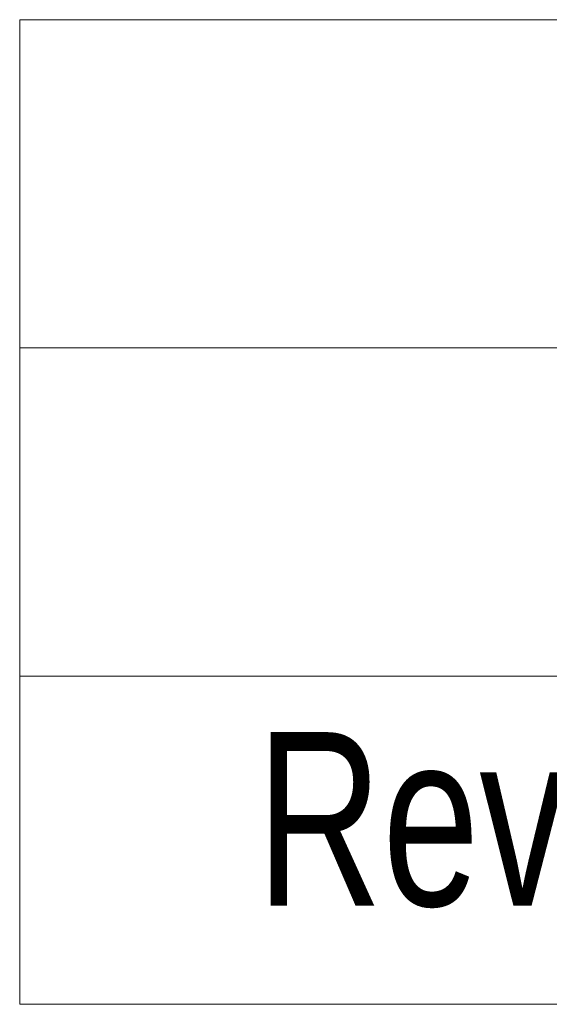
# Model space of a CAD drawing. Header units: millimetres. Extents: x 15 to 415, y 5 to 292.
# Tile 9 of 24: x 230 to 240, y 73 to 91. Entities that reach past the tile are written whole.
import ezdxf

# ---------------------------------------------------------------- set-up
doc = ezdxf.new("R2010")
doc.units = ezdxf.units.MM
doc.styles.add('SLDTEXTSTYLE1', font='TXT', dxfattribs={"width": 0.75})

# ---------------------------------------------------------------- blocks, each defined once
blk = doc.blocks.new('SW_TABLEANNOTATION_0')
at = {"color": 0, "linetype": 'Continuous', "lineweight": 0}
for p, q in [((0, 0), (0, -18)), ((180, 0), (0, 0)), ((0, -6), (180, -6)), ((0, -12), (180, -12)), ((0, -18), (180, -18))]:
    blk.add_line(p, q, dxfattribs=at)
at = {"color": 0, "linetype": 'Continuous', "lineweight": 0, "insert": (4.324, -13.024), "char_height": 3.175, "attachment_point": 1, "style": 'SLDTEXTSTYLE1'}
blk.add_mtext('Revision', dxfattribs=at)

msp = doc.modelspace()

# ---------------------------------------------------------------- block references
at = {"color": 7, "linetype": 'Continuous', "lineweight": 0}
msp.add_blockref('SW_TABLEANNOTATION_0', (230.078844, 90.845978), dxfattribs=at)

doc.saveas('drawing.dxf')
